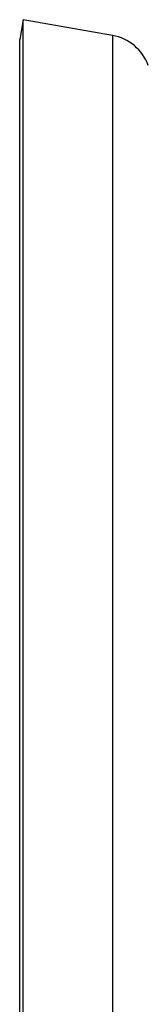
# Model space of a CAD drawing. Header units: millimetres. Extents: x 198 to 322, y 60 to 268.
# Tile 57 of 110: x 270.232 to 270.781, y 109.53 to 113.738. Entities that reach past the tile are written whole.
import ezdxf

# ---------------------------------------------------------------- set-up
doc = ezdxf.new("R2010")
doc.units = ezdxf.units.MM
doc.header["$LTSCALE"] = 30.734
doc.layers.get('0').update_dxf_attribs({"linetype": 'CONTINUOUS'})

msp = doc.modelspace()

# ---------------------------------------------------------------- linework, layer by layer
at = {"color": 7, "linetype": 'Continuous'}
for p, q in [((270.2467, 113.7384), (270.2317, 113.6534)), ((270.2467, 107.2384), (270.2467, 113.7384)), ((270.628, 113.6712), (270.2467, 113.7384)), ((270.2317, 107.3235), (270.2317, 113.6534))]:
    msp.add_line(p, q, dxfattribs=at)
at = {"color": 9, "linetype": 'Continuous'}
msp.add_line((270.628, 113.6712), (270.628, 107.3057), dxfattribs=at)
at = {"color": 7, "linetype": 'Continuous'}
msp.add_arc((270.5933, 113.4742), 0.2, 20, 80, dxfattribs=at)

doc.saveas('drawing.dxf')
